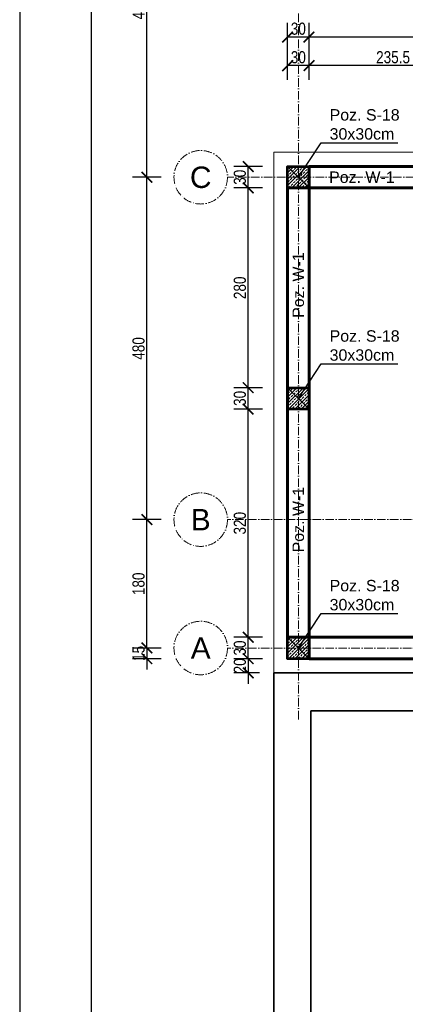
# Model space of a CAD drawing. Header units: inches. Extents: x 201967 to 338763, y -32705 to 30884.
# Tile 79 of 236: x 316578 to 317119, y -4 to 1376. Entities that reach past the tile are written whole.
import ezdxf
from ezdxf.enums import TextEntityAlignment as Align

# ---------------------------------------------------------------- set-up
doc = ezdxf.new("R2010")
doc.units = ezdxf.units.IN
doc.header["$MEASUREMENT"] = 0
doc.linetypes.add('ACAD_ISO10W100', pattern=[18, 12, -3, 0, -3])
for name, color, linetype, lineweight in [('01 a1 KONSTRUKCJA żelebet', 200, 'Continuous', 53), ('01h2 KONSTRUKCJA pozycje belki', 254, 'Continuous', 13), ('01h3 KONSTRUKCJA pozycje słupy', 252, 'Continuous', 13), ('11 OSIE ściany', 2, 'ACAD_ISO10W100', 5), ('90 WYMIAR', 155, 'Continuous', 9), ('_proj_MURY konstr', 1, 'Continuous', 20), ('_proj_SCHODY', 2, 'Continuous', 9), ('MURY konstrukcyjne', 70, 'Continuous', 60)]:
    doc.layers.add(name, color=color, linetype=linetype, lineweight=lineweight)
doc.styles.add('100 arial', font='arial.ttf', dxfattribs={"width": 0.8, "height": 17})
doc.styles.add('arialcce', font='arial.ttf')
doc.styles.add('OPIS', font='arial.ttf')
doc.styles.add('RomanS', font='romans.shx')
doc.dimstyles.new('100', dxfattribs={"dimscale": 10, "dimtxt": 17, "dimasz": 1.5, "dimexe": 2, "dimexo": 2, "dimgap": 0.3, "dimtad": 1, "dimdec": 1, "dimrnd": 0.5, "dimdsep": 46, "dimtxsty": '100 arial', "dimblk": 'ARCHTICK', "dimcen": 10, "dimclrd": 256, "dimclre": 256, "dimclrt": 256, "dimadec": 0, "dimazin": 0, "dimtfac": 1, "dimtdec": 1, "dimtix": 1, "dimtmove": 1, "dimatfit": 3, "dimfxl": 2, "dimfxlon": 1, "dimtolj": 1, "dimarcsym": 0})
doc.dimstyles.new('DIM100txt12', dxfattribs={"dimtxt": 12, "dimasz": 1.05, "dimexe": 0, "dimexo": 8, "dimgap": 4, "dimtad": 1, "dimdec": 7, "dimrnd": 0.5, "dimdsep": 46, "dimtxsty": 'RomanS', "dimblk1": 'DIM', "dimblk2": 'DIM', "dimsah": 1, "dimcen": 0.09, "dimse1": 1, "dimse2": 1, "dimclrt": 256, "dimadec": 1, "dimazin": 0, "dimtfac": 1, "dimtdec": 7, "dimtix": 1, "dimtofl": 0, "dimtmove": 2, "dimatfit": 3, "dimfxl": 1, "dimtolj": 1, "dimtzin": 0, "dimarcsym": 0})

# ---------------------------------------------------------------- blocks, each defined once
blk = doc.blocks.new('1 osie 1 część BPPZ')
at = {"layer": '11 OSIE ściany'}
for p, q in [((-4002.399999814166, -529.999028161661), (-4002.399999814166, 516.7509718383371)), ((-907.3999998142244, 230.0009718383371), (-4101.782290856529, 230.0009718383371)), ((-1237.399999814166, -249.9990929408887), (-4101.782290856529, -249.9990929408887)), ((-1237.399999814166, -429.999028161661), (-4101.782290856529, -429.999028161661))]:
    blk.add_line(p, q, dxfattribs=at)
for centre in [(-4139.28229085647, 230.0009718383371), (-4139.282290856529, -249.9990929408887), (-4139.282290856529, -429.999028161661)]:
    blk.add_circle(centre, 37.5, dxfattribs=at)
at = {"layer": '11 OSIE ściany', "style": 'arialcce'}
for s, p in [('C', (-4139.28229085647, 230.0009718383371)), ('B', (-4139.282290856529, -249.9990929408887)), ('A', (-4139.282290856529, -429.999028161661))]:
    blk.add_text(s, height=30, dxfattribs=at).set_placement(p, align=Align.MIDDLE_CENTER)
blk = doc.blocks.new('*U1121')
at = {"lineweight": 5, "ltscale": 0.25}
h = blk.add_hatch(dxfattribs=at)
h.set_pattern_fill('ANSI33', color=5, style=0)
h.set_pattern_definition([(45, (0, -25), (-4.490128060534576, 4.490128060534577), []), (45, (4.490130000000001, -25), (-4.490128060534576, 4.490128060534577), [3.175, -1.5875])])
h.paths.add_polyline_path([(0, 0), (-7.105427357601e-16, -30), (30, -30), (30, 0)])
blk.add_lwpolyline([(0, 0), (-7.105427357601e-16, -30), (30, -30), (30, 0)], close=True)
at = {"layer": 'Defpoints'}
blk.add_line((0, 0), (30, -30), dxfattribs=at)
blk = doc.blocks.new('1 słupy 1 pietro rozbudowa 2')
at = {"layer": '01 a1 KONSTRUKCJA żelebet', "xscale": -1, "rotation": 270}
for p in [(15, -15), (15, -325.0000021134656), (15, -675.0000021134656)]:
    blk.add_blockref('*U1121', p, dxfattribs=at)
blk = doc.blocks.new('DIM')
for p, q in [((7.275957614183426e-12, -13.00000000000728), (7.275957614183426e-12, 12.99999999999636)), ((8.000000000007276, -7.275957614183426e-12), (-7.999999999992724, -7.275957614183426e-12))]:
    blk.add_line(p, q)
at = {"const_width": 1.714285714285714}
blk.add_lwpolyline([(5.714285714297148, 5.714285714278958), (-5.71428571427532, -5.71428571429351)], dxfattribs=at)
blk = doc.blocks.new('_ARCHTICK')
at = {"color": 0, "linetype": 'ByBlock', "const_width": 0.15}
blk.add_lwpolyline([(-0.5, -0.5), (0.5, 0.5)], dxfattribs=at)
blk = doc.blocks.new('*D1822')
at = {"layer": '90 WYMIAR', "lineweight": -2, "transparency": 16777216}
for p, q in [((316969.1205437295, 1767.472764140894), (316969.1205437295, 1807.472764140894)), ((317534.1205437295, 1767.472764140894), (317534.1205437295, 1807.472764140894)), ((317534.1205437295, 1787.472764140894), (316969.1205437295, 1787.472764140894))]:
    blk.add_line(p, q, dxfattribs=at)
at = {"layer": 'Defpoints', "color": 0, "transparency": 16777216}
for p in [(316969.1205437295, 1787.472764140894), (316969.1205437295, 1442.030210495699), (317534.1205437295, 1288.780210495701)]:
    blk.add_point(p, dxfattribs=at)
at = {"layer": '90 WYMIAR', "lineweight": -2, "transparency": 16777216, "xscale": 15, "yscale": 15, "zscale": 15, "rotation": 180}
blk.add_blockref('_ARCHTICK', (316969.1205437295, 1787.472764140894), dxfattribs=at)
at = {"layer": '90 WYMIAR', "lineweight": -2, "transparency": 16777216, "xscale": 15, "yscale": 15, "zscale": 15}
blk.add_blockref('_ARCHTICK', (317534.1205437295, 1787.472764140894), dxfattribs=at)
at = {"layer": '90 WYMIAR', "transparency": 16777216, "insert": (317251.6205437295, 1799.152504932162), "char_height": 17, "attachment_point": 5, "style": '100 arial'}
blk.add_mtext('\\A1;565', dxfattribs=at)
blk = doc.blocks.new('*D1825')
at = {"layer": '90 WYMIAR', "lineweight": -2, "transparency": 16777216}
for p, q in [((316776.7828983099, 675.2801457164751), (316736.7828983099, 675.2801457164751)), ((316756.7828983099, 495.2802104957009), (316756.7828983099, 675.2801457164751)), ((316776.7828983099, 495.2802104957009), (316736.7828983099, 495.2802104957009))]:
    blk.add_line(p, q, dxfattribs=at)
at = {"layer": 'Defpoints', "color": 0, "transparency": 16777216}
for p in [(316756.7828983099, 675.2801457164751), (316869.7382526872, 675.2801457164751), (316869.7382526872, 495.2802104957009)]:
    blk.add_point(p, dxfattribs=at)
at = {"layer": '90 WYMIAR', "lineweight": -2, "transparency": 16777216, "xscale": 15, "yscale": 15, "zscale": 15}
for p, rotation in [((316756.7828983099, 675.2801457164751), 90), ((316756.7828983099, 495.2802104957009), 270)]:
    blk.add_blockref('_ARCHTICK', p, dxfattribs=dict(at, rotation=rotation))
at = {"layer": '90 WYMIAR', "transparency": 16777216, "insert": (316745.1031575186, 585.2801781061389), "char_height": 17, "attachment_point": 5, "rotation": 90, "style": '100 arial'}
blk.add_mtext('\\A1;180', dxfattribs=at)
blk = doc.blocks.new('*D1826')
at = {"layer": '90 WYMIAR', "lineweight": -2, "transparency": 16777216}
for p, q in [((316776.7828983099, 1155.280210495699), (316736.7828983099, 1155.280210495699)), ((316756.7828983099, 675.2801457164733), (316756.7828983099, 1155.280210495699)), ((316776.7828983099, 675.2801457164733), (316736.7828983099, 675.2801457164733))]:
    blk.add_line(p, q, dxfattribs=at)
at = {"layer": 'Defpoints', "color": 0, "transparency": 16777216}
for p in [(316756.7828983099, 1155.280210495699), (316869.7382526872, 1155.280210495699), (316869.7382526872, 675.2801457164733)]:
    blk.add_point(p, dxfattribs=at)
at = {"layer": '90 WYMIAR', "lineweight": -2, "transparency": 16777216, "xscale": 15, "yscale": 15, "zscale": 15}
for p, rotation in [((316756.7828983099, 1155.280210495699), 90), ((316756.7828983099, 675.2801457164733), 270)]:
    blk.add_blockref('_ARCHTICK', p, dxfattribs=dict(at, rotation=rotation))
at = {"layer": '90 WYMIAR', "transparency": 16777216, "insert": (316745.1031575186, 915.280178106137), "char_height": 17, "attachment_point": 5, "rotation": 90, "style": '100 arial'}
blk.add_mtext('\\A1;480', dxfattribs=at)
blk = doc.blocks.new('*D1827')
at = {"layer": '90 WYMIAR', "lineweight": -2, "transparency": 16777216}
for p, q in [((316776.7828983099, 1629.40739390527), (316736.7828983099, 1629.40739390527)), ((316756.7828983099, 1155.280210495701), (316756.7828983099, 1629.40739390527)), ((316776.7828983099, 1155.280210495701), (316736.7828983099, 1155.280210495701))]:
    blk.add_line(p, q, dxfattribs=at)
at = {"layer": 'Defpoints', "color": 0, "transparency": 16777216}
for p in [(316756.7828983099, 1629.40739390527), (319054.1205437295, 1629.407393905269), (316869.7382526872, 1155.280210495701)]:
    blk.add_point(p, dxfattribs=at)
at = {"layer": '90 WYMIAR', "lineweight": -2, "transparency": 16777216, "xscale": 15, "yscale": 15, "zscale": 15}
for p, rotation in [((316756.7828983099, 1629.40739390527), 90), ((316756.7828983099, 1155.280210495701), 270)]:
    blk.add_blockref('_ARCHTICK', p, dxfattribs=dict(at, rotation=rotation))
at = {"layer": '90 WYMIAR', "transparency": 16777216, "insert": (316745.2828983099, 1392.343802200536), "char_height": 17, "attachment_point": 5, "rotation": 90, "style": '100 arial'}
blk.add_mtext('\\A1;474', dxfattribs=at)
blk = doc.blocks.new('*D1778')
at = {"layer": '90 WYMIAR', "lineweight": -2, "transparency": 16777216}
for p, q in [((316918.8167501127, 510.2802083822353), (316878.8167501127, 510.2802083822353)), ((316898.8167501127, 480.2802083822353), (316898.8167501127, 510.2802083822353)), ((316918.8167501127, 480.2802083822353), (316878.8167501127, 480.2802083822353))]:
    blk.add_line(p, q, dxfattribs=at)
at = {"layer": 'Defpoints', "color": 0, "transparency": 16777216}
for p in [(316898.8167501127, 510.2802083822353), (316954.1205437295, 510.2802083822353), (316954.1205437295, 480.2802083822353)]:
    blk.add_point(p, dxfattribs=at)
at = {"layer": '90 WYMIAR', "lineweight": -2, "transparency": 16777216, "xscale": 15, "yscale": 15, "zscale": 15}
for p, rotation in [((316898.8167501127, 510.2802083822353), 90), ((316898.8167501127, 480.2802083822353), 270)]:
    blk.add_blockref('_ARCHTICK', p, dxfattribs=dict(at, rotation=rotation))
at = {"layer": '90 WYMIAR', "transparency": 16777216, "insert": (316887.1312112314, 495.2802083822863), "char_height": 17, "attachment_point": 5, "rotation": 90, "style": '100 arial'}
blk.add_mtext('\\A1;30', dxfattribs=at)
blk = doc.blocks.new('*D1779')
at = {"layer": '90 WYMIAR', "lineweight": -2, "transparency": 16777216}
for p, q in [((316918.8167501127, 830.2802083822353), (316878.8167501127, 830.2802083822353)), ((316898.8167501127, 510.2802083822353), (316898.8167501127, 830.2802083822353)), ((316918.8167501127, 510.2802083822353), (316878.8167501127, 510.2802083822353))]:
    blk.add_line(p, q, dxfattribs=at)
at = {"layer": 'Defpoints', "color": 0, "transparency": 16777216}
for p in [(316898.8167501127, 830.2802083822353), (316954.1205437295, 830.2802083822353), (316954.1205437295, 510.2802083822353)]:
    blk.add_point(p, dxfattribs=at)
at = {"layer": '90 WYMIAR', "lineweight": -2, "transparency": 16777216, "xscale": 15, "yscale": 15, "zscale": 15}
for p, rotation in [((316898.8167501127, 830.2802083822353), 90), ((316898.8167501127, 510.2802083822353), 270)]:
    blk.add_blockref('_ARCHTICK', p, dxfattribs=dict(at, rotation=rotation))
at = {"layer": '90 WYMIAR', "transparency": 16777216, "insert": (316887.1312112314, 670.2802083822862), "char_height": 17, "attachment_point": 5, "rotation": 90, "style": '100 arial'}
blk.add_mtext('\\A1;320', dxfattribs=at)
blk = doc.blocks.new('*D1780')
at = {"layer": '90 WYMIAR', "lineweight": -2, "transparency": 16777216}
for p, q in [((316918.8167501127, 860.2802083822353), (316878.8167501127, 860.2802083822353)), ((316898.8167501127, 830.2802083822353), (316898.8167501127, 860.2802083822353)), ((316918.8167501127, 830.2802083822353), (316878.8167501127, 830.2802083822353))]:
    blk.add_line(p, q, dxfattribs=at)
at = {"layer": 'Defpoints', "color": 0, "transparency": 16777216}
for p in [(316898.8167501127, 860.2802083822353), (316954.1205437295, 860.2802083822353), (316954.1205437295, 830.2802083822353)]:
    blk.add_point(p, dxfattribs=at)
at = {"layer": '90 WYMIAR', "lineweight": -2, "transparency": 16777216, "xscale": 15, "yscale": 15, "zscale": 15}
for p, rotation in [((316898.8167501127, 860.2802083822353), 90), ((316898.8167501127, 830.2802083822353), 270)]:
    blk.add_blockref('_ARCHTICK', p, dxfattribs=dict(at, rotation=rotation))
at = {"layer": '90 WYMIAR', "transparency": 16777216, "insert": (316887.1312112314, 845.2802083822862), "char_height": 17, "attachment_point": 5, "rotation": 90, "style": '100 arial'}
blk.add_mtext('\\A1;30', dxfattribs=at)
blk = doc.blocks.new('*D1781')
at = {"layer": '90 WYMIAR', "lineweight": -2, "transparency": 16777216}
for p, q in [((316918.8167501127, 1140.280210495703), (316878.8167501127, 1140.280210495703)), ((316898.8167501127, 860.2802083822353), (316898.8167501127, 1140.280210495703)), ((316918.8167501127, 860.2802083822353), (316878.8167501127, 860.2802083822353))]:
    blk.add_line(p, q, dxfattribs=at)
at = {"layer": 'Defpoints', "color": 0, "transparency": 16777216}
for p in [(316898.8167501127, 1140.280210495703), (316954.1205437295, 1140.280210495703), (316954.1205437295, 860.2802083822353)]:
    blk.add_point(p, dxfattribs=at)
at = {"layer": '90 WYMIAR', "lineweight": -2, "transparency": 16777216, "xscale": 15, "yscale": 15, "zscale": 15}
for p, rotation in [((316898.8167501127, 1140.280210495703), 90), ((316898.8167501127, 860.2802083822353), 270)]:
    blk.add_blockref('_ARCHTICK', p, dxfattribs=dict(at, rotation=rotation))
at = {"layer": '90 WYMIAR', "transparency": 16777216, "insert": (316887.1370093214, 1000.28020943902), "char_height": 17, "attachment_point": 5, "rotation": 90, "style": '100 arial'}
blk.add_mtext('\\A1;280', dxfattribs=at)
blk = doc.blocks.new('*D1782')
at = {"layer": '90 WYMIAR', "lineweight": -2, "transparency": 16777216}
for p, q in [((316918.8167501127, 1170.280210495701), (316878.8167501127, 1170.280210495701)), ((316898.8167501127, 1140.280210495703), (316898.8167501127, 1170.280210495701)), ((316918.8167501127, 1140.280210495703), (316878.8167501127, 1140.280210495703))]:
    blk.add_line(p, q, dxfattribs=at)
at = {"layer": 'Defpoints', "color": 0, "transparency": 16777216}
for p in [(316898.8167501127, 1170.280210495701), (316954.1205437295, 1170.280210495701), (316954.1205437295, 1140.280210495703)]:
    blk.add_point(p, dxfattribs=at)
at = {"layer": '90 WYMIAR', "lineweight": -2, "transparency": 16777216, "xscale": 15, "yscale": 15, "zscale": 15}
for p, rotation in [((316898.8167501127, 1170.280210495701), 90), ((316898.8167501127, 1140.280210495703), 270)]:
    blk.add_blockref('_ARCHTICK', p, dxfattribs=dict(at, rotation=rotation))
at = {"layer": '90 WYMIAR', "transparency": 16777216, "insert": (316887.1312112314, 1155.280210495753), "char_height": 17, "attachment_point": 5, "rotation": 90, "style": '100 arial'}
blk.add_mtext('\\A1;30', dxfattribs=at)
blk = doc.blocks.new('*D1802')
at = {"layer": '90 WYMIAR', "lineweight": -2, "transparency": 16777216}
for p, q in [((316984.1205437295, 1291.786158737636), (316984.1205437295, 1331.786158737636)), ((317219.7780588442, 1291.786158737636), (317219.7780588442, 1331.786158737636)), ((317219.7780588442, 1311.786158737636), (316984.1205437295, 1311.786158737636))]:
    blk.add_line(p, q, dxfattribs=at)
at = {"layer": 'Defpoints', "color": 0, "transparency": 16777216}
for p in [(316984.1205437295, 1311.786158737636), (316984.1205437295, 1155.280210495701), (317219.7780588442, 1155.280210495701)]:
    blk.add_point(p, dxfattribs=at)
at = {"layer": '90 WYMIAR', "lineweight": -2, "transparency": 16777216, "xscale": 15, "yscale": 15, "zscale": 15, "rotation": 180}
blk.add_blockref('_ARCHTICK', (316984.1205437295, 1311.786158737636), dxfattribs=at)
at = {"layer": '90 WYMIAR', "lineweight": -2, "transparency": 16777216, "xscale": 15, "yscale": 15, "zscale": 15}
blk.add_blockref('_ARCHTICK', (317219.7780588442, 1311.786158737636), dxfattribs=at)
at = {"layer": '90 WYMIAR', "transparency": 16777216, "insert": (317101.9493012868, 1323.471697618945), "char_height": 17, "attachment_point": 5, "style": '100 arial'}
blk.add_mtext('\\A1;235.5', dxfattribs=at)
blk = doc.blocks.new('*D1803')
at = {"layer": '90 WYMIAR', "lineweight": -2, "transparency": 16777216}
for p, q in [((316954.1205437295, 1291.786158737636), (316954.1205437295, 1331.786158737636)), ((316984.1205437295, 1291.786158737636), (316984.1205437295, 1331.786158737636)), ((316984.1205437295, 1311.786158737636), (316954.1205437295, 1311.786158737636))]:
    blk.add_line(p, q, dxfattribs=at)
at = {"layer": 'Defpoints', "color": 0, "transparency": 16777216}
for p in [(316954.1205437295, 1311.786158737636), (316954.1205437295, 1155.280210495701), (316984.1205437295, 1155.280210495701)]:
    blk.add_point(p, dxfattribs=at)
at = {"layer": '90 WYMIAR', "lineweight": -2, "transparency": 16777216, "xscale": 15, "yscale": 15, "zscale": 15, "rotation": 180}
blk.add_blockref('_ARCHTICK', (316954.1205437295, 1311.786158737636), dxfattribs=at)
at = {"layer": '90 WYMIAR', "lineweight": -2, "transparency": 16777216, "xscale": 15, "yscale": 15, "zscale": 15}
blk.add_blockref('_ARCHTICK', (316984.1205437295, 1311.786158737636), dxfattribs=at)
at = {"layer": '90 WYMIAR', "transparency": 16777216, "insert": (316969.1205437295, 1323.471697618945), "char_height": 17, "attachment_point": 5, "style": '100 arial'}
blk.add_mtext('\\A1;30', dxfattribs=at)
blk = doc.blocks.new('*D1769')
at = {"layer": '90 WYMIAR', "lineweight": -2, "transparency": 16777216}
for p, q in [((316984.1205437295, 1331.786158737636), (316984.1205437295, 1371.786158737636)), ((317519.1205437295, 1331.786158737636), (317519.1205437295, 1371.786158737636)), ((317519.1205437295, 1351.786158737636), (316984.1205437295, 1351.786158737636))]:
    blk.add_line(p, q, dxfattribs=at)
at = {"layer": 'Defpoints', "color": 0, "transparency": 16777216}
for p in [(316984.1205437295, 1351.786158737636), (316984.1205437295, 1170.280210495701), (317519.1205437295, 1140.280210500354)]:
    blk.add_point(p, dxfattribs=at)
at = {"layer": '90 WYMIAR', "lineweight": -2, "transparency": 16777216, "xscale": 15, "yscale": 15, "zscale": 15, "rotation": 180}
blk.add_blockref('_ARCHTICK', (316984.1205437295, 1351.786158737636), dxfattribs=at)
at = {"layer": '90 WYMIAR', "lineweight": -2, "transparency": 16777216, "xscale": 15, "yscale": 15, "zscale": 15}
blk.add_blockref('_ARCHTICK', (317519.1205437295, 1351.786158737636), dxfattribs=at)
at = {"layer": '90 WYMIAR', "transparency": 16777216, "insert": (317251.6205437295, 1363.471697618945), "char_height": 17, "attachment_point": 5, "style": '100 arial'}
blk.add_mtext('\\A1;535', dxfattribs=at)
blk = doc.blocks.new('*D1770')
at = {"layer": '90 WYMIAR', "lineweight": -2, "transparency": 16777216}
for p, q in [((316954.1205437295, 1331.786158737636), (316954.1205437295, 1371.786158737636)), ((316984.1205437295, 1331.786158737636), (316984.1205437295, 1371.786158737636)), ((316984.1205437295, 1351.786158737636), (316954.1205437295, 1351.786158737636))]:
    blk.add_line(p, q, dxfattribs=at)
at = {"layer": 'Defpoints', "color": 0, "transparency": 16777216}
for p in [(316954.1205437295, 1351.786158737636), (316954.1205437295, 1170.280210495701), (316984.1205437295, 1170.280210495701)]:
    blk.add_point(p, dxfattribs=at)
at = {"layer": '90 WYMIAR', "lineweight": -2, "transparency": 16777216, "xscale": 15, "yscale": 15, "zscale": 15, "rotation": 180}
blk.add_blockref('_ARCHTICK', (316954.1205437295, 1351.786158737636), dxfattribs=at)
at = {"layer": '90 WYMIAR', "lineweight": -2, "transparency": 16777216, "xscale": 15, "yscale": 15, "zscale": 15}
blk.add_blockref('_ARCHTICK', (316984.1205437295, 1351.786158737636), dxfattribs=at)
at = {"layer": '90 WYMIAR', "transparency": 16777216, "insert": (316969.1205437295, 1363.471697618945), "char_height": 17, "attachment_point": 5, "style": '100 arial'}
blk.add_mtext('\\A1;30', dxfattribs=at)
blk = doc.blocks.new('*D1805')
at = {"layer": '90 WYMIAR', "lineweight": -2, "transparency": 16777216}
for p, q in [((316898.8167501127, 480.2802083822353), (316898.8167501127, 495.2802083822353)), ((316918.8167501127, 480.2802083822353), (316878.8167501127, 480.2802083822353)), ((316898.8167501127, 480.2802083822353), (316898.8167501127, 460.2802083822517)), ((316914.7382526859, 460.2802083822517), (316878.8167501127, 460.2802083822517)), ((316898.8167501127, 460.2802083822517), (316898.8167501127, 445.2802083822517))]:
    blk.add_line(p, q, dxfattribs=at)
at = {"layer": 'Defpoints', "color": 0, "transparency": 16777216}
for p in [(316954.1205437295, 480.2802083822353), (316898.8167501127, 460.2802083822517), (316934.7382526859, 460.2802083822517)]:
    blk.add_point(p, dxfattribs=at)
at = {"layer": '90 WYMIAR', "lineweight": -2, "transparency": 16777216, "xscale": 15, "yscale": 15, "zscale": 15}
for p, rotation in [((316898.8167501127, 480.2802083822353), 270), ((316898.8167501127, 460.2802083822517), 90)]:
    blk.add_blockref('_ARCHTICK', p, dxfattribs=dict(at, rotation=rotation))
at = {"layer": '90 WYMIAR', "transparency": 16777216, "insert": (316887.1370093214, 470.2802083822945), "char_height": 17, "attachment_point": 5, "rotation": 90, "style": '100 arial'}
blk.add_mtext('\\A1;20', dxfattribs=at)
blk = doc.blocks.new('*D1806')
at = {"layer": '90 WYMIAR', "lineweight": -2, "transparency": 16777216}
for p, q in [((316756.7828983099, 495.2802104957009), (316756.7828983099, 510.2802104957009)), ((316776.7828983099, 495.2802104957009), (316736.7828983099, 495.2802104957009)), ((316756.7828983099, 495.2802104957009), (316756.7828983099, 480.2802083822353)), ((316776.7828983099, 480.2802083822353), (316736.7828983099, 480.2802083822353)), ((316756.7828983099, 480.2802083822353), (316756.7828983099, 465.2802083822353))]:
    blk.add_line(p, q, dxfattribs=at)
at = {"layer": 'Defpoints', "color": 0, "transparency": 16777216}
for p in [(316869.7382526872, 495.2802104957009), (316756.7828983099, 480.2802083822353), (316954.1205437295, 480.2802083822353)]:
    blk.add_point(p, dxfattribs=at)
at = {"layer": '90 WYMIAR', "lineweight": -2, "transparency": 16777216, "xscale": 15, "yscale": 15, "zscale": 15}
for p, rotation in [((316756.7828983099, 495.2802104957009), 270), ((316756.7828983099, 480.2802083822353), 90)]:
    blk.add_blockref('_ARCHTICK', p, dxfattribs=dict(at, rotation=rotation))
at = {"layer": '90 WYMIAR', "transparency": 16777216, "insert": (316745.1031575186, 487.7802094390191), "char_height": 17, "attachment_point": 5, "rotation": 90, "style": '100 arial'}
blk.add_mtext('\\A1;15', dxfattribs=at)

msp = doc.modelspace()

# ---------------------------------------------------------------- linework, layer by layer
at = {"layer": '_proj_MURY konstr', "color": 3, "lineweight": 35}
for p, q in [((317139.7933611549, 460.2803792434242), (316934.7382526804, 460.280379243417)), ((316934.7382526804, -805.719620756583), (316934.7382526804, 460.280379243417)), ((316986.7933611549, 407.1579426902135), (317139.7933611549, 407.1579426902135)), ((316986.7933611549, -280.8420573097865), (316986.7933611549, 407.1579426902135))]:
    msp.add_line(p, q, dxfattribs=at)
at = {"layer": '_proj_SCHODY', "color": 2}
msp.add_lwpolyline([(319019.1205437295, 1663.191687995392), (319999.1205437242, 1692.587980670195), (319999.1205437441, 960.323566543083), (321822.9710552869, 960.2802062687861), (322125.462138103, -587.0182261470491), (322125.4667548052, -1750.114870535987), (320936.5205435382, -1750.119589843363), (320936.7382526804, -903.7197916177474), (319670.7382526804, -903.7196400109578), (319670.7457617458, -805.719794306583), (316934.7382526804, -805.7197916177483), (316934.7382526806, 1190.280147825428), (319019.1205437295, 1190.280147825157)], close=True, dxfattribs=at)
at = {"layer": 'Defpoints'}
for points in [[(316578.4264551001, -2131.27802713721), (324078.4264551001, -2131.27802713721), (324078.4264551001, 2068.72197286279), (316578.4264551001, 2068.72197286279)], [(316678.4264551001, -2031.27802713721), (323978.4264551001, -2031.27802713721), (323978.4264551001, 1968.72197286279), (316678.4264551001, 1968.72197286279)]]:
    msp.add_lwpolyline(points, close=True, dxfattribs=at)
at = {"layer": 'MURY konstrukcyjne'}
msp.add_lwpolyline([(317132.2780588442, 1170.280147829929), (316984.1205437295, 1170.280147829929), (316984.1205437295, 1140.280210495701), (317132.2780588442, 1140.280210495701)], dxfattribs=at)
for points in [[(316984.1205437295, 510.2802083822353), (316954.1205437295, 510.2802083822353), (316954.1205437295, 1140.280210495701), (316984.1205437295, 1140.280210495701)], [(317519.1205437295, 480.2801143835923), (316984.1205437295, 480.2801457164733), (316984.1205437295, 510.2802083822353), (317519.1205437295, 510.2801770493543)]]:
    msp.add_lwpolyline(points, close=True, dxfattribs=at)

# ---------------------------------------------------------------- block references
at = {"layer": '01 a1 KONSTRUKCJA żelebet'}
msp.add_blockref('1 słupy 1 pietro rozbudowa 2', (316969.1205437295, 1155.280210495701), dxfattribs=at)
at = {"layer": '11 OSIE ściany'}
msp.add_blockref('1 osie 1 część BPPZ', (320971.5205435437, 925.2792386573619), dxfattribs=at)

# ---------------------------------------------------------------- texts
at = {"layer": '01h2 KONSTRUKCJA pozycje belki', "insert": (317058.1993012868, 1155.240586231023), "char_height": 16, "attachment_point": 5, "style": 'OPIS'}
msp.add_mtext('Poz. W-1', dxfattribs=at)
at = {"layer": '01h2 KONSTRUKCJA pozycje belki', "char_height": 16, "attachment_point": 5, "rotation": 89.99999999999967, "style": 'OPIS'}
for insert in [(316969.1205437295, 1004.032385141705), (316969.1205437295, 675.2801457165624)]:
    msp.add_mtext('Poz. W-1', dxfattribs=dict(at, insert=insert))
at = {"layer": '01h3 KONSTRUKCJA pozycje słupy', "char_height": 16, "attachment_point": 4, "style": 'OPIS'}
for insert in [(317012.9911981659, 1229.299277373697), (317012.9911981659, 919.2992752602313), (317012.9911981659, 569.299277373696)]:
    msp.add_mtext('Poz. S-18\\P30x30cm', dxfattribs=dict(at, insert=insert))

# ---------------------------------------------------------------- dimensions: what is measured, and where the dimension line sits
at = {"layer": '90 WYMIAR'}
for base, p1, p2, picture, middle in [((316969.1205437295, 1787.472764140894), (317534.1205437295, 1288.780210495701), (316969.1205437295, 1442.030210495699), '*D1822', (317251.6205437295, 1799.152504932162)), ((316954.1205437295, 1351.786158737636), (316984.1205437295, 1170.280210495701), (316954.1205437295, 1170.280210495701), '*D1770', (316969.1205437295, 1363.471697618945)), ((316984.1205437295, 1351.786158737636), (317519.1205437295, 1140.280210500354), (316984.1205437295, 1170.280210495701), '*D1769', (317251.6205437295, 1363.471697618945)), ((316954.1205437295, 1311.786158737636), (316984.1205437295, 1155.280210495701), (316954.1205437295, 1155.280210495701), '*D1803', (316969.1205437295, 1323.471697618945)), ((316984.1205437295, 1311.786158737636), (317219.7780588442, 1155.280210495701), (316984.1205437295, 1155.280210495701), '*D1802', (317101.9493012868, 1323.471697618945))]:
    dim = msp.add_linear_dim(base=base, p1=p1, p2=p2, dimstyle='100', dxfattribs=at)
    dim.commit()
    dim.dimension.update_dxf_attribs({"geometry": picture, "text_midpoint": middle})
for base, p1, p2, picture, middle in [((316756.7828983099, 1629.40739390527), (316869.7382526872, 1155.280210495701), (319054.1205437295, 1629.407393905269), '*D1827', (316745.2828983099, 1392.343802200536)), ((316898.8167501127, 1170.280210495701), (316954.1205437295, 1140.280210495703), (316954.1205437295, 1170.280210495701), '*D1782', (316887.1312112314, 1155.280210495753)), ((316756.7828983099, 1155.280210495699), (316869.7382526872, 675.2801457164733), (316869.7382526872, 1155.280210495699), '*D1826', (316745.1031575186, 915.280178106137)), ((316898.8167501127, 1140.280210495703), (316954.1205437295, 860.2802083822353), (316954.1205437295, 1140.280210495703), '*D1781', (316887.1370093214, 1000.28020943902)), ((316898.8167501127, 860.2802083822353), (316954.1205437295, 830.2802083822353), (316954.1205437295, 860.2802083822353), '*D1780', (316887.1312112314, 845.2802083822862)), ((316898.8167501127, 830.2802083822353), (316954.1205437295, 510.2802083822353), (316954.1205437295, 830.2802083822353), '*D1779', (316887.1312112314, 670.2802083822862)), ((316756.7828983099, 675.2801457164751), (316869.7382526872, 495.2802104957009), (316869.7382526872, 675.2801457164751), '*D1825', (316745.1031575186, 585.2801781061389)), ((316898.8167501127, 510.2802083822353), (316954.1205437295, 480.2802083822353), (316954.1205437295, 510.2802083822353), '*D1778', (316887.1312112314, 495.2802083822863)), ((316756.7828983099, 480.2802083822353), (316869.7382526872, 495.2802104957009), (316954.1205437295, 480.2802083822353), '*D1806', (316745.1031575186, 487.7802094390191)), ((316898.8167501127, 460.2802083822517), (316954.1205437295, 480.2802083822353), (316934.7382526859, 460.2802083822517), '*D1805', (316887.1370093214, 470.2802083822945))]:
    dim = msp.add_linear_dim(base=base, p1=p1, p2=p2, angle=90, dimstyle='100', dxfattribs=at)
    dim.commit()
    dim.dimension.update_dxf_attribs({"geometry": picture, "text_midpoint": middle})

# ---------------------------------------------------------------- leaders
at = {"layer": '01h3 KONSTRUKCJA pozycje słupy', "annotation_type": 0, "has_hookline": 1, "hookline_direction": 0, "text_width": 95.44338335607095}
for points in [[(316969.5367591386, 1155.317945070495), (317000.9911981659, 1203.654893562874), (317008.9911981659, 1203.654893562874)], [(316969.5367591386, 845.3179429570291), (317000.9911981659, 893.6548914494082), (317008.9911981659, 893.6548914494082)], [(316969.5367591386, 495.3179450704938), (317000.9911981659, 543.6548935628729), (317008.9911981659, 543.6548935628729)]]:
    msp.add_leader(points, dimstyle='DIM100txt12', override={"dimasz": 8, "dimgap": 4, "dimtad": 1}, dxfattribs=at)

doc.saveas('drawing.dxf')
